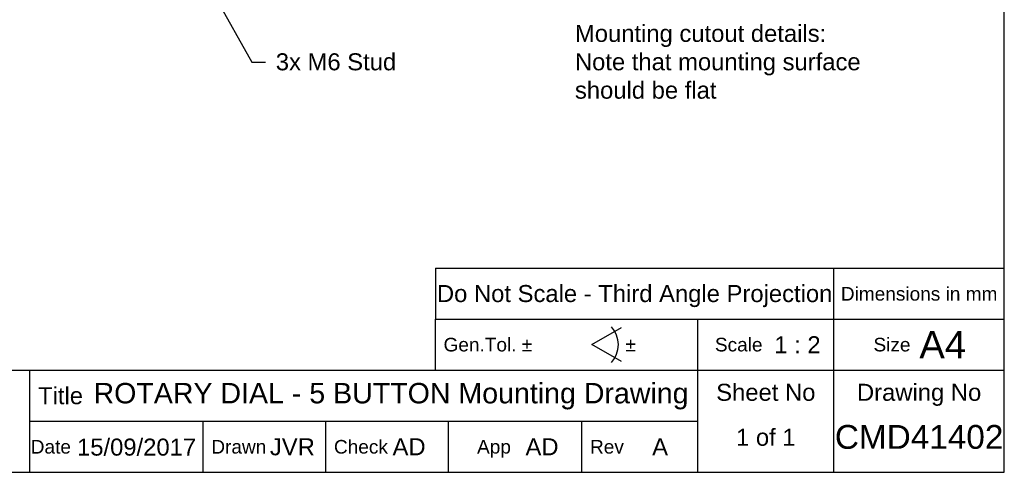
# Model space of a CAD drawing. Header units: millimetres. Extents: x 0 to 283, y 0 to 196.
# Tile 24 of 32: x 139 to 283, y 0 to 66. Entities that reach past the tile are written whole.
import ezdxf
from ezdxf import colors
from ezdxf.entities.mleader import LeaderData, LeaderLine
from ezdxf.enums import TextEntityAlignment as Align
from ezdxf.math import Vec2, Vec3

# ---------------------------------------------------------------- set-up
doc = ezdxf.new("R2010")
doc.units = ezdxf.units.MM
doc.layers.get('0').update_dxf_attribs({"linetype": 'CONTINUOUS'})
for name, color, linetype in [('BORDER', 3, 'CONTINUOUS'), ('BORDERTEXT', 7, 'CONTINUOUS'), ('DIM', 7, 'CONTINUOUS')]:
    doc.layers.add(name, color=color, linetype=linetype)
doc.styles.add('SANSSERIF', font='sanss___.ttf')

# ---------------------------------------------------------------- blocks, each defined once
blk = doc.blocks.new('Prof-A4_Motec_Mech_No-Billhead')
at = {"layer": 'BORDER'}
for p, q in [((199.5, 30), (199.5, 22.5)), ((258, 0), (258, 30)), ((199.5, 22.5), (283, 22.5)), ((199.5, 15), (199.5, 22.5)), ((238, 0), (238, 22.5)), ((100, 15), (283, 15)), ((140, 0), (140, 15)), ((140, 7.5), (238, 7.5)), ((140, 7.5), (238, 7.5)), ((165.42, 0), (165.42, 7.5)), ((183.42, 0), (183.42, 7.5)), ((201.42, 0), (201.42, 7.5)), ((221, 0), (221, 7.5))]:
    blk.add_line(p, q, dxfattribs=at)
blk.add_lwpolyline([(0, 0), (283, 0), (283, 196), (0, 196)], close=True, dxfattribs=at)
for points in [[(199.5, 30), (283, 30)], [(226.81, 16.25), (222.48, 18.75), (226.81, 21.25)]]:
    blk.add_lwpolyline(points, dxfattribs=at)
blk.add_arc((222.48, 18.75), 3.88, 317.3321, 42.6679, dxfattribs=at)
at = {"layer": 'BORDER', "style": 'SANSSERIF'}
blk.add_text('Do Not Scale - Third Angle Projection', height=2.5, dxfattribs=at).set_placement((228.75, 26.25), align=Align.MIDDLE_CENTER)
blk.add_text('Dimensions in mm', height=2, dxfattribs=at).set_placement((270.5, 26.25), align=Align.MIDDLE)
for s, height, p in [('A4', 4, (270.54, 18.75)), ('Gen.Tol. %%p', 2, (200.7, 18.75)), ('%%p', 2, (227.39, 18.75)), ('Scale', 2, (240.53, 18.75)), ('Size', 2, (263.8, 18.75)), ('Title', 2.5, (141.2, 11.25)), ('Date', 2, (140.12, 3.75)), ('Drawn', 2, (166.62, 3.75)), ('Check', 2, (184.62, 3.75)), ('App', 2, (205.62, 3.75)), ('Rev', 2, (222.2, 3.75))]:
    blk.add_text(s, height=height, dxfattribs=at).set_placement(p, align=Align.MIDDLE_LEFT)
for s, p in [('Sheet No', (248, 10.5)), ('Drawing No', (270.5, 10.5))]:
    blk.add_text(s, height=2.5, dxfattribs=at).set_placement(p, align=Align.CENTER)
at = {"layer": 'BORDERTEXT', "style": 'SANSSERIF', "flags": 4}
blk.add_attdef('2011', (24.99, 192.75), '', height=2, dxfattribs=at)
at = {"layer": 'BORDERTEXT', "style": 'SANSSERIF'}
blk.add_attdef('-2011', (31.82, 192.75), '', height=2, dxfattribs=at)
at = {"layer": 'BORDERTEXT', "style": 'SANSSERIF', "flags": 4}
blk.add_attdef('1:2', text='', height=2.5, dxfattribs=at).set_placement((252.64, 18.75), align=Align.MIDDLE)
for tag, p in [('0.15', (214.38, 18.75)), ('0.5%%D', (229.57, 18.75))]:
    blk.add_attdef(tag, text='', height=2.5, dxfattribs=at).set_placement(p, align=Align.MIDDLE_LEFT)
at = {"layer": 'BORDERTEXT', "style": 'SANSSERIF'}
for tag, height, p in [('TITLE', 3, (193, 11.25)), ('SPU88888', 3.5, (270.5, 5.2)), ('1of1', 2.5, (248, 5.2)), ('22.12.2012', 2.5, (155.65, 3.75)), ('INT', 2.5, (215.16, 3.75)), ('A', 2.5, (232.48, 3.75))]:
    blk.add_attdef(tag, text='', height=height, dxfattribs=at).set_placement(p, align=Align.MIDDLE)
for p in [(175.22, 3.75), (193.22, 3.75)]:
    blk.add_attdef('KMH', text='', height=2.5, dxfattribs=at).set_placement(p, align=Align.MIDDLE_LEFT)

msp = doc.modelspace()

# ---------------------------------------------------------------- block references
at = {"layer": 'DIM'}
ref = msp.add_blockref('Prof-A4_Motec_Mech_No-Billhead', (0, 0), dxfattribs=at)
ref.add_attrib('SPU88888', 'CMD41402', dxfattribs={"layer": 'BORDERTEXT', "height": 3.5, "style": 'SANSSERIF'}).set_placement((270.5, 5.2), align=Align.MIDDLE)
ref.add_attrib('1of1', '1 of 1', dxfattribs={"layer": 'BORDERTEXT', "height": 2.5, "style": 'SANSSERIF'}).set_placement((248, 5.2), align=Align.MIDDLE)
ref.add_attrib('1:2', '1 : 2', dxfattribs={"layer": 'BORDERTEXT', "height": 2.5, "style": 'SANSSERIF', "flags": 4}).set_placement((252.644, 18.75), align=Align.MIDDLE)
ref.add_attrib('TITLE', 'ROTARY DIAL - 5 BUTTON Mounting Drawing', dxfattribs={"layer": 'BORDERTEXT', "height": 3, "style": 'SANSSERIF'}).set_placement((193, 11.25), align=Align.MIDDLE)
ref.add_attrib('A', 'A', dxfattribs={"layer": 'BORDERTEXT', "height": 2.5, "style": 'SANSSERIF'}).set_placement((232.484, 3.75), align=Align.MIDDLE)
ref.add_attrib('KMH', 'JVR', dxfattribs={"layer": 'BORDERTEXT', "height": 2.5, "style": 'SANSSERIF'}).set_placement((175.221, 3.75), align=Align.MIDDLE_LEFT)
ref.add_attrib('22.12.2012', '15/09/2017', dxfattribs={"layer": 'BORDERTEXT', "height": 2.5, "style": 'SANSSERIF'}).set_placement((155.654, 3.75), align=Align.MIDDLE)
ref.add_attrib('INT', 'AD', dxfattribs={"layer": 'BORDERTEXT', "height": 2.5, "style": 'SANSSERIF'}).set_placement((215.158, 3.75), align=Align.MIDDLE)
ref.add_attrib('KMH', 'AD', dxfattribs={"layer": 'BORDERTEXT', "height": 2.5, "style": 'SANSSERIF'}).set_placement((193.221, 3.75), align=Align.MIDDLE_LEFT)

# ---------------------------------------------------------------- texts
at = {"layer": 'DIM', "insert": (219.986, 65.697), "char_height": 2.5, "width": 51.03352, "attachment_point": 1, "style": 'SANSSERIF'}
msp.add_mtext('Mounting cutout details:\\PNote that mounting surface should be flat', dxfattribs=at)

# ---------------------------------------------------------------- leaders
ml = msp.add_multileader_mtext('Standard')
ml.set_content('3x M6 Stud', color=256, style='SANSSERIF')
ml.set_leader_properties()
ml.build(insert=Vec2(0, 0))
ml.multileader.update_dxf_attribs({"text_right_attachment_type": 6, "dogleg_length": 2, "arrow_head_size": 2.5})
ctx = ml.context
ctx.base_point, ctx.char_height, ctx.arrow_head_size, ctx.landing_gap_size, ctx.plane_origin = Vec3(174.588, 60.236), 2.5, 2.5, 1.5, Vec3(161.217, 80.365)
ctx.right_attachment = 6
notes = []
notes.append((ctx, [(0, (1, 1, 0), (172.588, 60.236), (1, 0), 2, [(0, [(161.217, 80.365)], 0, [])])]))
ctx.mtext.insert, ctx.mtext.flow_direction = Vec3(176.088, 61.527), 5
for ctx, leaders in notes:
    for number, flags, end, landing, length, lines in leaders:
        leader = LeaderData()
        leader.index, (leader.has_last_leader_line, leader.has_dogleg_vector, leader.attachment_direction) = number, flags
        leader.last_leader_point, leader.dogleg_vector, leader.dogleg_length = Vec3(end), Vec3(landing), length
        for number, points, colour, breaks in lines:
            line = LeaderLine()
            line.index, line.vertices, line.color, line.breaks = number, Vec3.list(points), colors.encode_raw_color(colour), breaks
            leader.lines.append(line)
        ctx.leaders.append(leader)

doc.saveas('drawing.dxf')
